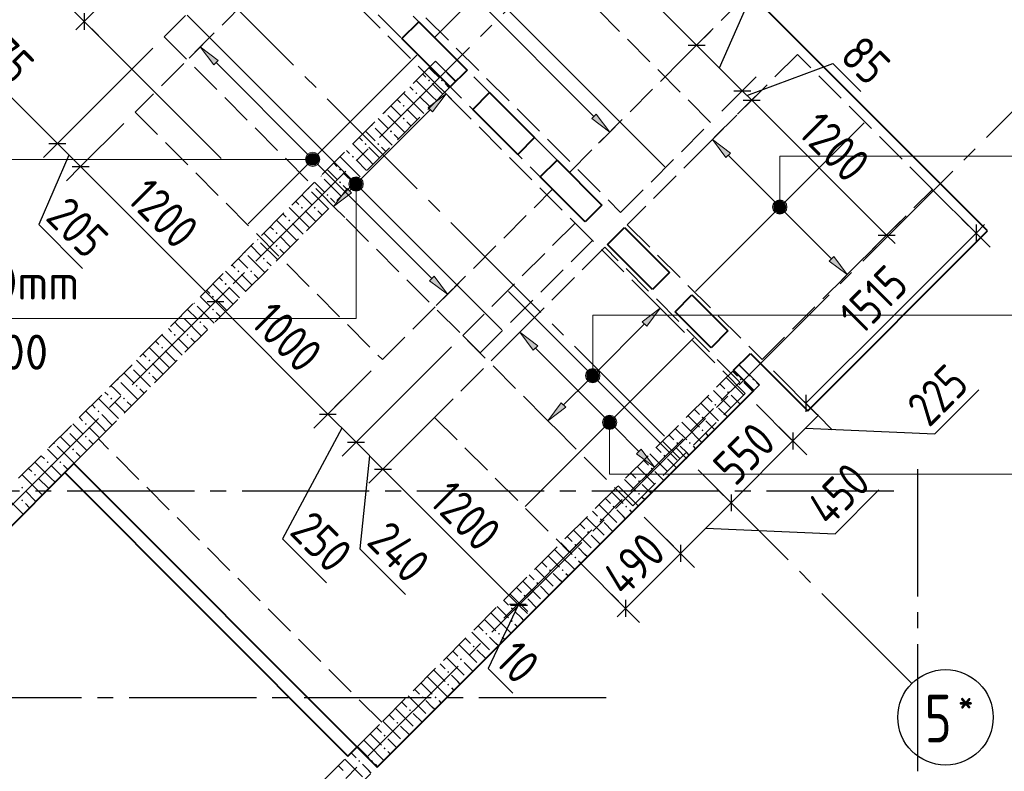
# Model space of a CAD drawing. Header units: millimetres. Extents: x 40580 to 1168286, y -220995 to 81020.
# Tile 185 of 194: x 527420 to 533614, y -114913 to -110187. Entities that reach past the tile are written whole.
import ezdxf

# ---------------------------------------------------------------- set-up
doc = ezdxf.new("R2010")
doc.units = ezdxf.units.MM
for name, pattern in [('______2', [270, 200, -70]), ('______5', [1100, 800, -100, 100, -100]), ('CENTER', [2, 1.25, -0.25, 0.25, -0.25])]:
    doc.linetypes.add(name, pattern=pattern)
for name, color, linetype, lineweight in [('Standard', 7, 'Continuous', 25), ('ДОП Верх по Х', 7, 'Continuous', 25), ('ОСИ', 7, 'CENTER', 15), ('Основная', 7, 'Continuous', 40), ('Позиционная метка номер позиции', 7, 'Continuous', 13), ('Примечания', 7, 'Continuous', 13)]:
    doc.layers.add(name, color=color, linetype=linetype, lineweight=lineweight)
doc.layers.add('ЖБ Балка Вышележаща', color=7, linetype='Continuous')
doc.layers.add('ЖБ Балка Нижележащая', color=7, linetype='______2', true_color=0x656565)
doc.layers.add('ЖБ Стена верхний уровень', color=7, linetype='______2', true_color=0x656565)
doc.styles.add('GOST 2.304-81', font='txt')
doc.styles.add('ISOCPEUR', font='isocpeur.ttf')

msp = doc.modelspace()

# ---------------------------------------------------------------- hatches: boundary and pattern name
at = {"layer": 'ДОП Верх по Х', "linetype": 'Continuous', "lineweight": 13, "transparency": 33554687}
for points in [[(528640.9, -110471), (528556.1, -110357.9), (528669.2, -110442.7)], [(531862.3, -111053.8), (531777.5, -110940.7), (531890.6, -111025.5)], [(529508, -111276.2), (529394.8, -111361), (529479.7, -111247.9)], [(530650.3, -112265.8), (530565.5, -112152.7), (530678.6, -112237.5)], [(530855.4, -112623.6), (530742.3, -112708.5), (530827.1, -112595.3)]]:
    msp.add_hatch(color=7, dxfattribs=at).paths.add_polyline_path(points, flags=16)
for points in [[(530017.1, -110767), (530101.9, -110653.9), (529988.8, -110738.8)], [(531018.4, -110808.8), (531131.6, -110893.6), (531046.7, -110780.5)], [(529227.1, -111055.4), (529253.6, -111028.9), (529236.7, -111038.5)], [(529253.6, -111028.9), (529227.1, -111055.4), (529227.1, -111074.5)], [(529253.6, -111028.9), (529227.1, -111074.5), (529272.7, -111028.9)], [(529272.7, -111028.9), (529227.1, -111074.5), (529236.7, -111091.5)], [(529272.7, -111028.9), (529236.7, -111091.5), (529289.7, -111038.5)], [(529289.7, -111038.5), (529236.7, -111091.5), (529253.6, -111101)], [(529289.7, -111038.5), (529253.6, -111101), (529299.2, -111055.4)], [(529299.2, -111055.4), (529253.6, -111101), (529272.7, -111101)], [(529299.2, -111055.4), (529272.7, -111101), (529299.2, -111074.5)], [(529299.2, -111074.5), (529272.7, -111101), (529289.7, -111091.5)], [(529500.2, -111210), (529562.8, -111246.1), (529509.7, -111193.1)], [(529500.2, -111229.1), (529545.8, -111255.6), (529500.2, -111210)], [(529500.2, -111210), (529545.8, -111255.6), (529562.8, -111246.1)], [(529526.7, -111255.6), (529500.2, -111229.1), (529509.7, -111246.1)], [(529500.2, -111229.1), (529526.7, -111255.6), (529545.8, -111255.6)], [(529509.7, -111193.1), (529572.3, -111229.1), (529526.7, -111183.5)], [(529509.7, -111193.1), (529562.8, -111246.1), (529572.3, -111229.1)], [(529526.7, -111183.5), (529572.3, -111229.1), (529572.3, -111210)], [(529526.7, -111183.5), (529572.3, -111210), (529545.8, -111183.5)], [(529545.8, -111183.5), (529572.3, -111210), (529562.8, -111193.1)], [(532165.7, -111355.4), (532192.2, -111328.9), (532175.2, -111338.4)], [(532192.2, -111328.9), (532165.7, -111355.4), (532165.7, -111374.5)], [(532192.2, -111328.9), (532165.7, -111374.5), (532211.3, -111328.9)], [(532211.3, -111328.9), (532165.7, -111374.5), (532175.2, -111391.5)], [(532211.3, -111328.9), (532175.2, -111391.5), (532228.3, -111338.4)], [(532228.3, -111338.4), (532175.2, -111391.5), (532192.2, -111401)], [(532228.3, -111338.4), (532192.2, -111401), (532237.8, -111355.4)], [(532237.8, -111355.4), (532192.2, -111401), (532211.3, -111401)], [(532237.8, -111355.4), (532211.3, -111401), (532237.8, -111374.5)], [(532237.8, -111374.5), (532211.3, -111401), (532228.3, -111391.5)], [(532512.9, -111704.4), (532626, -111789.2), (532541.2, -111676.1)], [(529998.6, -111828.6), (530111.7, -111913.5), (530026.8, -111800.4)], [(531364.5, -112114.5), (531449.4, -112001.3), (531336.2, -112086.2)], [(530989.1, -112416.1), (531051.6, -112452.1), (530998.6, -112399.1)], [(530989.1, -112435.2), (531034.7, -112461.7), (530989.1, -112416.1)], [(530989.1, -112416.1), (531034.7, -112461.7), (531051.6, -112452.1)], [(530998.6, -112399.1), (531061.2, -112435.2), (531015.6, -112389.6)], [(530998.6, -112399.1), (531051.6, -112452.1), (531061.2, -112435.2)], [(531015.6, -112389.6), (531061.2, -112435.2), (531061.2, -112416.1)], [(531015.6, -112389.6), (531061.2, -112416.1), (531034.7, -112389.6)], [(531034.7, -112389.6), (531061.2, -112416.1), (531051.6, -112399.1)], [(531015.6, -112461.7), (530989.1, -112435.2), (530998.6, -112452.1)], [(530989.1, -112435.2), (531015.6, -112461.7), (531034.7, -112461.7)], [(531095.1, -112708.8), (531121.6, -112682.3), (531104.7, -112691.8)], [(531121.6, -112682.3), (531095.1, -112708.8), (531095.1, -112727.9)], [(531121.6, -112682.3), (531095.1, -112727.9), (531140.7, -112682.3)], [(531140.7, -112682.3), (531095.1, -112727.9), (531104.7, -112744.9)], [(531140.7, -112682.3), (531104.7, -112744.9), (531157.7, -112691.8)], [(531157.7, -112691.8), (531104.7, -112744.9), (531121.6, -112754.4)], [(531157.7, -112691.8), (531121.6, -112754.4), (531167.2, -112708.8)], [(531167.2, -112708.8), (531121.6, -112754.4), (531140.7, -112754.4)], [(531167.2, -112708.8), (531140.7, -112754.4), (531167.2, -112727.9)], [(531167.2, -112727.9), (531140.7, -112754.4), (531157.7, -112744.9)], [(531300.9, -112916.3), (531414, -113001.2), (531329.2, -112888.1)]]:
    msp.add_hatch(color=7, dxfattribs=at).paths.add_polyline_path(points)
at = {"layer": 'ЖБ Стена верхний уровень', "linetype": 'Continuous', "lineweight": -3, "transparency": 33554687}
for points in [[(530040.4, -110450.9), (530035.8, -110455.5), (530032, -110451.7), (530036.6, -110447.1)], [(529989.3, -110569), (529995.8, -110562.5), (530002.3, -110569), (529995.8, -110575.5)], [(530069.3, -110569), (530075.8, -110562.5), (530082.3, -110569), (530075.8, -110575.5)], [(529909.3, -110649), (529915.8, -110642.5), (529922.3, -110649), (529915.8, -110655.5)], [(529829.3, -110729), (529835.8, -110722.5), (529842.3, -110729), (529835.8, -110735.5)], [(529718.5, -110765.2), (529722.3, -110769), (529715.8, -110775.5), (529712, -110771.7)], [(529829.3, -110809), (529835.8, -110802.5), (529842.3, -110809), (529835.8, -110815.5)], [(529638.5, -110845.2), (529642.3, -110849), (529635.8, -110855.5), (529632, -110851.7)], [(529749.3, -110889), (529755.8, -110882.5), (529762.3, -110889), (529755.8, -110895.5)], [(529589.3, -110969), (529595.8, -110962.5), (529602.3, -110969), (529595.8, -110975.5)], [(529669.3, -110969), (529675.8, -110962.5), (529682.3, -110969), (529675.8, -110975.5)], [(529509.3, -111049), (529515.8, -111042.5), (529522.3, -111049), (529515.8, -111055.5)], [(529318.5, -111165.2), (529322.3, -111169), (529315.8, -111175.5), (529312, -111171.7)], [(529429.3, -111129), (529435.8, -111122.5), (529442.3, -111129), (529435.8, -111135.5)], [(529429.3, -111209), (529435.8, -111202.5), (529442.3, -111209), (529435.8, -111215.5)], [(529238.5, -111245.2), (529242.3, -111249), (529235.8, -111255.5), (529232, -111251.7)], [(529349.3, -111289), (529355.8, -111282.5), (529362.3, -111289), (529355.8, -111295.5)], [(529189.3, -111369), (529195.8, -111362.5), (529202.3, -111369), (529195.8, -111375.5)], [(529269.3, -111369), (529275.8, -111362.5), (529282.3, -111369), (529275.8, -111375.5)], [(529109.3, -111449), (529115.8, -111442.5), (529122.3, -111449), (529115.8, -111455.5)], [(529029.3, -111529), (529035.8, -111522.5), (529042.3, -111529), (529035.8, -111535.5)], [(528918.5, -111565.2), (528922.3, -111569), (528915.8, -111575.5), (528912, -111571.7)], [(529029.3, -111609), (529035.8, -111602.5), (529042.3, -111609), (529035.8, -111615.5)], [(528838.5, -111645.2), (528842.3, -111649), (528835.8, -111655.5), (528832, -111651.7)], [(528949.3, -111689), (528955.8, -111682.5), (528962.3, -111689), (528955.8, -111695.5)], [(528789.3, -111769), (528795.8, -111762.5), (528802.3, -111769), (528795.8, -111775.5)], [(528869.3, -111769), (528875.8, -111762.5), (528882.3, -111769), (528875.8, -111775.5)], [(528709.3, -111849), (528715.8, -111842.5), (528722.3, -111849), (528715.8, -111855.5)], [(528629.3, -111929), (528635.8, -111922.5), (528642.3, -111929), (528635.8, -111935.5)], [(528518.5, -111965.2), (528522.3, -111969), (528515.8, -111975.5), (528512, -111971.7)], [(528438.5, -112045.2), (528442.3, -112049), (528435.8, -112055.5), (528432, -112051.7)], [(528629.3, -112009), (528635.8, -112002.5), (528642.3, -112009), (528635.8, -112015.5)], [(528549.3, -112089), (528555.8, -112082.5), (528562.3, -112089), (528555.8, -112095.5)], [(528389.3, -112169), (528395.8, -112162.5), (528402.3, -112169), (528395.8, -112175.5)], [(528469.3, -112169), (528475.8, -112162.5), (528482.3, -112169), (528475.8, -112175.5)], [(528309.3, -112249), (528315.8, -112242.5), (528322.3, -112249), (528315.8, -112255.5)], [(528229.3, -112329), (528235.8, -112322.5), (528242.3, -112329), (528235.8, -112335.5)], [(528118.5, -112365.2), (528122.3, -112369), (528115.8, -112375.5), (528112, -112371.7)], [(528229.3, -112409), (528235.8, -112402.5), (528242.3, -112409), (528235.8, -112415.5)], [(528038.5, -112445.2), (528042.3, -112449), (528035.8, -112455.5), (528032, -112451.7)], [(531949.3, -112449), (531955.8, -112442.5), (531962.3, -112449), (531955.8, -112455.5)], [(532029.3, -112449), (532033.9, -112444.4), (532040.4, -112450.9), (532035.8, -112455.5)], [(528149.3, -112489), (528155.8, -112482.5), (528162.3, -112489), (528155.8, -112495.5)], [(531869.3, -112529), (531875.8, -112522.5), (531882.3, -112529), (531875.8, -112535.5)], [(527989.3, -112569), (527995.8, -112562.5), (528002.3, -112569), (527995.8, -112575.5)], [(528069.3, -112569), (528075.8, -112562.5), (528082.3, -112569), (528075.8, -112575.5)], [(531789.3, -112609), (531795.8, -112602.5), (531802.3, -112609), (531795.8, -112615.5)], [(527909.3, -112649), (527915.8, -112642.5), (527922.3, -112649), (527915.8, -112655.5)], [(527829.3, -112729), (527835.8, -112722.5), (527842.3, -112729), (527835.8, -112735.5)], [(531709.3, -112689), (531715.8, -112682.5), (531722.3, -112689), (531715.8, -112695.5)], [(527718.5, -112765.2), (527722.3, -112769), (527715.8, -112775.5), (527712, -112771.7)], [(531709.3, -112769), (531715.8, -112762.5), (531722.3, -112769), (531715.8, -112775.5)], [(527638.5, -112845.2), (527642.3, -112849), (527635.8, -112855.5), (527632, -112851.7)], [(527829.3, -112809), (527835.8, -112802.5), (527842.3, -112809), (527835.8, -112815.5)], [(531549.3, -112849), (531555.8, -112842.5), (531562.3, -112849), (531555.8, -112855.5)], [(531629.3, -112849), (531635.8, -112842.5), (531642.3, -112849), (531635.8, -112855.5)], [(527749.3, -112889), (527755.8, -112882.5), (527762.3, -112889), (527755.8, -112895.5)], [(527589.3, -112969), (527595.8, -112962.5), (527602.3, -112969), (527595.8, -112975.5)], [(527669.3, -112969), (527675.8, -112962.5), (527682.3, -112969), (527675.8, -112975.5)], [(531469.3, -112929), (531475.8, -112922.5), (531482.3, -112929), (531475.8, -112935.5)], [(531389.3, -113009), (531395.8, -113002.5), (531402.3, -113009), (531395.8, -113015.5)], [(527509.3, -113049), (527515.8, -113042.5), (527522.3, -113049), (527515.8, -113055.5)], [(531309.3, -113089), (531315.8, -113082.5), (531322.3, -113089), (531315.8, -113095.5)], [(527429.3, -113129), (527435.8, -113122.5), (527442.3, -113129), (527435.8, -113135.5)], [(527429.3, -113209), (527435.8, -113202.5), (527442.3, -113209), (527435.8, -113215.5)], [(531309.3, -113169), (531315.8, -113162.5), (531322.3, -113169), (531315.8, -113175.5)], [(531149.3, -113249), (531155.8, -113242.5), (531162.3, -113249), (531155.8, -113255.5)], [(531229.3, -113249), (531235.8, -113242.5), (531242.3, -113249), (531235.8, -113255.5)], [(531069.3, -113329), (531075.8, -113322.5), (531082.3, -113329), (531075.8, -113335.5)], [(530989.3, -113409), (530995.8, -113402.5), (531002.3, -113409), (530995.8, -113415.5)], [(530909.3, -113489), (530915.8, -113482.5), (530922.3, -113489), (530915.8, -113495.5)], [(530909.3, -113569), (530915.8, -113562.5), (530922.3, -113569), (530915.8, -113575.5)], [(530749.3, -113649), (530755.8, -113642.5), (530762.3, -113649), (530755.8, -113655.5)], [(530829.3, -113649), (530835.8, -113642.5), (530842.3, -113649), (530835.8, -113655.5)], [(530669.3, -113729), (530675.8, -113722.5), (530682.3, -113729), (530675.8, -113735.5)], [(530589.3, -113809), (530595.8, -113802.5), (530602.3, -113809), (530595.8, -113815.5)], [(530509.3, -113889), (530515.8, -113882.5), (530522.3, -113889), (530515.8, -113895.5)], [(530509.3, -113969), (530515.8, -113962.5), (530522.3, -113969), (530515.8, -113975.5)], [(530349.3, -114049), (530355.8, -114042.5), (530362.3, -114049), (530355.8, -114055.5)], [(530429.3, -114049), (530435.8, -114042.5), (530442.3, -114049), (530435.8, -114055.5)], [(530269.3, -114129), (530275.8, -114122.5), (530282.3, -114129), (530275.8, -114135.5)], [(530189.3, -114209), (530195.8, -114202.5), (530202.3, -114209), (530195.8, -114215.5)], [(530109.3, -114289), (530115.8, -114282.5), (530122.3, -114289), (530115.8, -114295.5)], [(530109.3, -114369), (530115.8, -114362.5), (530122.3, -114369), (530115.8, -114375.5)], [(529949.3, -114449), (529955.8, -114442.5), (529962.3, -114449), (529955.8, -114455.5)], [(530029.3, -114449), (530035.8, -114442.5), (530042.3, -114449), (530035.8, -114455.5)], [(529869.3, -114529), (529875.8, -114522.5), (529882.3, -114529), (529875.8, -114535.5)], [(529789.3, -114609), (529795.8, -114602.5), (529802.3, -114609), (529795.8, -114615.5)], [(529709.3, -114689), (529715.8, -114682.5), (529722.3, -114689), (529715.8, -114695.5)], [(529709.3, -114769), (529715.8, -114762.5), (529722.3, -114769), (529715.8, -114775.5)], [(529549.3, -114849), (529555.8, -114842.5), (529562.3, -114849), (529555.8, -114855.5)], [(529629.3, -114849), (529635.8, -114842.5), (529642.3, -114849), (529635.8, -114855.5)]]:
    msp.add_hatch(color=7, dxfattribs=at).paths.add_polyline_path(points, flags=16)
at = {"layer": 'Позиционная метка номер позиции', "linetype": 'Continuous', "lineweight": 13, "transparency": 33554687}
for points in [[(529224.5, -111087.5), (529224.5, -111042.5), (529218.2, -111065)], [(529240.7, -111103.7), (529240.7, -111026.3), (529224.5, -111042.5)], [(529240.7, -111103.7), (529224.5, -111042.5), (529224.5, -111087.5)], [(529263.2, -111110), (529263.2, -111020), (529240.7, -111026.3)], [(529263.2, -111110), (529240.7, -111026.3), (529240.7, -111103.7)], [(529285.7, -111103.7), (529285.7, -111026.3), (529263.2, -111020)], [(529285.7, -111103.7), (529263.2, -111020), (529263.2, -111110)], [(529301.9, -111087.5), (529301.9, -111042.5), (529285.7, -111026.3)], [(529301.9, -111087.5), (529285.7, -111026.3), (529285.7, -111103.7)], [(529301.9, -111042.5), (529301.9, -111087.5), (529308.2, -111065)], [(529513.7, -111180.9), (529558.7, -111180.9), (529536.2, -111174.6)], [(529574.9, -111197.1), (529497.5, -111197.1), (529491.2, -111219.6)], [(529574.9, -111197.1), (529491.2, -111219.6), (529581.2, -111219.6)], [(529581.2, -111219.6), (529491.2, -111219.6), (529497.5, -111242.1)], [(529558.7, -111180.9), (529513.7, -111180.9), (529497.5, -111197.1)], [(529558.7, -111180.9), (529497.5, -111197.1), (529574.9, -111197.1)], [(529581.2, -111219.6), (529497.5, -111242.1), (529574.9, -111242.1)], [(529574.9, -111242.1), (529497.5, -111242.1), (529513.7, -111258.3)], [(529574.9, -111242.1), (529513.7, -111258.3), (529558.7, -111258.3)], [(529558.7, -111258.3), (529513.7, -111258.3), (529536.2, -111264.6)], [(532156.7, -111365), (532246.7, -111365), (532240.4, -111342.5)], [(532156.7, -111365), (532240.4, -111342.5), (532163, -111342.5)], [(532163, -111387.5), (532246.7, -111365), (532156.7, -111365)], [(532163, -111342.5), (532240.4, -111342.5), (532224.2, -111326.3)], [(532163, -111342.5), (532224.2, -111326.3), (532179.2, -111326.3)], [(532163, -111387.5), (532240.4, -111387.5), (532246.7, -111365)], [(532179.2, -111326.3), (532224.2, -111326.3), (532201.7, -111320)], [(532179.2, -111403.7), (532240.4, -111387.5), (532163, -111387.5)], [(532179.2, -111403.7), (532224.2, -111403.7), (532240.4, -111387.5)], [(532224.2, -111403.7), (532179.2, -111403.7), (532201.7, -111409.9)], [(530980.1, -112425.6), (531070.1, -112425.6), (531063.8, -112403.1)], [(530980.1, -112425.6), (531063.8, -112403.1), (530986.4, -112403.1)], [(530986.4, -112403.1), (531063.8, -112403.1), (531047.6, -112386.9)], [(530986.4, -112403.1), (531047.6, -112386.9), (531002.6, -112386.9)], [(531002.6, -112386.9), (531047.6, -112386.9), (531025.1, -112380.6)], [(530986.4, -112448.1), (531070.1, -112425.6), (530980.1, -112425.6)], [(530986.4, -112448.1), (531063.8, -112448.1), (531070.1, -112425.6)], [(531002.6, -112464.3), (531063.8, -112448.1), (530986.4, -112448.1)], [(531002.6, -112464.3), (531047.6, -112464.3), (531063.8, -112448.1)], [(531047.6, -112464.3), (531002.6, -112464.3), (531025.1, -112470.6)], [(531169.9, -112695.9), (531092.5, -112695.9), (531086.2, -112718.4)], [(531169.9, -112695.9), (531086.2, -112718.4), (531176.2, -112718.4)], [(531176.2, -112718.4), (531086.2, -112718.4), (531092.5, -112740.9)], [(531153.7, -112679.7), (531108.7, -112679.7), (531092.5, -112695.9)], [(531153.7, -112679.7), (531092.5, -112695.9), (531169.9, -112695.9)], [(531176.2, -112718.4), (531092.5, -112740.9), (531169.9, -112740.9)], [(531108.7, -112679.7), (531153.7, -112679.7), (531131.2, -112673.4)], [(531169.9, -112740.9), (531092.5, -112740.9), (531108.7, -112757.1)], [(531169.9, -112740.9), (531108.7, -112757.1), (531153.7, -112757.1)], [(531153.7, -112757.1), (531108.7, -112757.1), (531131.2, -112763.4)]]:
    msp.add_hatch(color=7, dxfattribs=at).paths.add_polyline_path(points)

# ---------------------------------------------------------------- linework, layer by layer
at = {"layer": 'Standard', "color": 7, "linetype": 'Continuous', "lineweight": -3, "transparency": 33554687}
for p, q in [((528347.7, -109677.4), (527826.5, -110198.6)), ((530971.4, -109639.6), (531678.5, -110346.7)), ((531822, -110490.2), (532038.3, -109999.4)), ((527826.5, -110198.6), (527773.5, -110251.6)), ((531678.5, -110346.7), (531965.6, -110633.8)), ((531995.3, -110663.5), (532535.4, -110462.3)), ((532535.4, -110462.3), (532712.3, -110639.1)), ((531965.6, -110633.8), (532025, -110693.2)), ((532025, -110693.2), (532873.5, -111541.7)), ((527730.2, -111038), (527539.6, -111475)), ((527539.6, -111475), (527816, -111751.4)), ((533436, -111528.6), (533489, -111475.6)), ((532873.5, -111541.7), (532926.5, -111594.8)), ((528651.6, -111959.4), (529358.7, -112666.5)), ((533176.4, -112791.5), (533452.8, -112515.1)), ((532442.8, -112676.6), (532283.7, -112835.7)), ((529447.4, -112755.2), (529073.8, -113451.3)), ((532363.3, -112756.1), (533176.4, -112791.5)), ((529536.2, -112844), (529705.2, -113013)), ((532283.7, -112835.7), (531894.8, -113224.6)), ((529620.7, -112928.5), (529559.4, -113514.3)), ((529705.2, -113013), (530553.7, -113861.5)), ((532548.9, -113419.1), (532825.4, -113142.6)), ((531894.8, -113224.6), (531576.6, -113542.8)), ((531735.7, -113383.7), (532548.9, -113419.1)), ((529073.8, -113451.3), (529350.3, -113727.8)), ((529559.4, -113514.3), (529846.9, -113801.8)), ((531576.6, -113542.8), (531230.8, -113888.6)), ((530557.3, -113865), (530366.7, -114266.2)), ((530553.7, -113861.5), (530560.8, -113868.6)), ((530560.8, -113868.6), (530613.8, -113921.6)), ((531230.8, -113888.6), (531177.8, -113941.6)), ((530366.7, -114266.2), (530521.6, -114421))]:
    msp.add_line(p, q, dxfattribs=at)
at = {"layer": 'Standard', "color": 251, "linetype": 'Continuous', "lineweight": -3, "true_color": 0x656565, "transparency": 33554687}
for p, q in [((527826.5, -110198.6), (527738.1, -110110.2)), ((527826.5, -110198.6), (527914.9, -110287)), ((527826.5, -110198.6), (528688.1, -111060.2)), ((531678.5, -110346.7), (531766.9, -110258.3)), ((527657.4, -110965.2), (528257.5, -110365.1)), ((531678.5, -110346.7), (531590.1, -110435.1)), ((531678.5, -110346.7), (531678.5, -110346.7)), ((531965.6, -110633.8), (532054, -110545.4)), ((532025, -110693.2), (532113.4, -110604.8)), ((531965.6, -110633.8), (531836.9, -110762.5)), ((531965.6, -110633.8), (531877.2, -110722.2)), ((532025, -110693.2), (531936.6, -110781.6)), ((532025, -110693.2), (532025, -110693.2)), ((527803.1, -111110.9), (528075.1, -110838.9)), ((527657.4, -110965.2), (527745.8, -110876.8)), ((527657.4, -110965.2), (527569, -111053.6)), ((527803.1, -111110.9), (527891.5, -111022.5)), ((527803.1, -111110.9), (527714.7, -111199.2)), ((533436, -111528.6), (533154.6, -111247.3)), ((532873.5, -111541.7), (532961.9, -111453.3)), ((533436, -111528.6), (533347.6, -111440.2)), ((532873.5, -111541.7), (532785.1, -111630.1)), ((532873.5, -111541.7), (532873.5, -111541.7)), ((533436, -111528.6), (533524.4, -111617)), ((528651.6, -111959.4), (528740, -111871)), ((528651.6, -111959.4), (528563.2, -112047.8)), ((529536.2, -112844), (530136.3, -112243.9)), ((529358.7, -112666.5), (529630.7, -112394.5)), ((529358.7, -112666.5), (529447.1, -112578.1)), ((532442.8, -112676.6), (532354.4, -112588.2)), ((529705.2, -113013), (530102.3, -112615.8)), ((529358.7, -112666.5), (529270.3, -112754.9)), ((532442.8, -112676.6), (532531.2, -112765)), ((529536.2, -112844), (529624.6, -112755.6)), ((532283.7, -112835.7), (532195.3, -112747.3)), ((529536.2, -112844), (529447.8, -112932.4)), ((532283.7, -112835.7), (532372.1, -112924.1)), ((529705.2, -113013), (529793.6, -112924.6)), ((529705.2, -113013), (529616.8, -113101.4)), ((531894.8, -113224.6), (531806.4, -113136.2)), ((531894.8, -113224.6), (531983.2, -113313)), ((531894.8, -113224.6), (531894.8, -113224.6)), ((530553.7, -113861.5), (530950.9, -113464.3)), ((531576.6, -113542.8), (531488.2, -113454.4)), ((531576.6, -113542.8), (531665, -113631.2)), ((531230.8, -113888.6), (530949.5, -113607.2)), ((530553.7, -113861.5), (530642.1, -113773.1)), ((530560.8, -113868.6), (530649.2, -113780.2)), ((531230.8, -113888.6), (531142.4, -113800.2)), ((530553.7, -113861.5), (530465.3, -113949.9)), ((530560.8, -113868.6), (530472.4, -113957)), ((530560.8, -113868.6), (530527.6, -113901.8)), ((531230.8, -113888.6), (531319.2, -113976.9))]:
    msp.add_line(p, q, dxfattribs=at)
at = {"layer": 'Standard', "color": 7, "linetype": 'Continuous', "lineweight": 25, "transparency": 33554687}
for p, q in [((527826.5, -110145.5), (527826.5, -110251.6)), ((531625.5, -110346.7), (531731.5, -110346.7)), ((531912.5, -110633.8), (532018.6, -110633.8)), ((531971.9, -110693.2), (532078, -110693.2)), ((527604.4, -110965.2), (527710.4, -110965.2)), ((527750, -111110.9), (527856.1, -111110.9)), ((533436, -111475.6), (533436, -111581.7)), ((532820.5, -111541.7), (532926.5, -111541.7)), ((528598.6, -111959.4), (528704.6, -111959.4)), ((532365.4, -112546.2), (532365.4, -112652.2)), ((529305.7, -112666.5), (529411.7, -112666.5)), ((532283.7, -112782.6), (532283.7, -112888.7)), ((529483.2, -112844), (529589.2, -112844)), ((529652.2, -113013), (529758.2, -113013)), ((531894.8, -113171.6), (531894.8, -113277.6)), ((531576.6, -113489.8), (531576.6, -113595.8)), ((531230.8, -113835.5), (531230.8, -113941.6)), ((530500.7, -113861.5), (530606.8, -113861.5)), ((530507.8, -113868.6), (530613.8, -113868.6))]:
    msp.add_line(p, q, dxfattribs=at)
at = {"layer": 'Standard', "color": 7, "linetype": 'Continuous', "lineweight": -3, "transparency": 33554687}
for points in [[(526685.1, -109992.9), (526824, -110131.8), (526824, -110131.8), (527657.4, -110965.2)], [(527657.4, -110965.2), (527777.7, -111085.5), (527777.7, -111085.5), (527803.1, -111110.9)], [(527803.1, -111110.9), (528487.6, -111795.4), (528487.6, -111795.4), (528651.6, -111959.4)], [(533436, -111528.6), (532668.7, -112295.9), (532668.7, -112295.9), (532627.9, -112336.7), (532627.9, -112336.7), (532365.4, -112599.2)], [(529358.7, -112666.5), (529513.7, -112821.5), (529513.7, -112821.5), (529536.2, -112844)]]:
    msp.add_lwpolyline(points, dxfattribs=at)
at = {"layer": 'Standard', "color": 251, "linetype": 'Continuous', "lineweight": -3, "true_color": 0x656565, "transparency": 33554687}
for points in [[(528651.6, -111959.4), (528647.5, -111963.5), (528647.5, -111963.5), (528566, -112045), (528566, -112045), (528556.6, -112054.4)], [(532442.8, -112676.6), (532430.8, -112664.6), (532430.8, -112664.6), (532430.8, -112664.6), (532430.8, -112664.6), (532161.4, -112395.2)], [(532283.7, -112835.7), (532271.7, -112823.7), (532271.7, -112823.7), (532271.7, -112823.7), (532271.7, -112823.7), (532055.4, -112607.3)], [(531576.6, -113542.8), (531564.6, -113530.8), (531564.6, -113530.8), (531348.3, -113314.4)]]:
    msp.add_lwpolyline(points, dxfattribs=at)
at = {"layer": 'ДОП Верх по Х', "color": 7, "linetype": 'Continuous', "lineweight": 25, "transparency": 33554687}
for p, q in [((531478.4, -111111.1), (529499.9, -109132.6)), ((531095.1, -109233), (530034.5, -110293.7)), ((530453.1, -112136.4), (528474.6, -110157.9)), ((528857.8, -111470.3), (529918.5, -110409.7)), ((532732.1, -110834.6), (531671.4, -111895.3)), ((530494.8, -111895.3), (531555.4, -112955.9)), ((530600.8, -113248.7), (531661.5, -112188))]:
    msp.add_line(p, q, dxfattribs=at)
at = {"layer": 'ДОП Верх по Х', "color": 251, "linetype": 'Continuous', "lineweight": 13, "true_color": 0x494949, "transparency": 33554687}
for p, q in [((530304.2, -110066.3), (531032.6, -110794.6)), ((528556.1, -110357.9), (528626.8, -110287.2)), ((528556.1, -110357.9), (528485.4, -110428.6)), ((528556.1, -110357.9), (528669.2, -110442.7)), ((528640.9, -110471), (528556.1, -110357.9)), ((528556.1, -110357.9), (528556.1, -110357.9)), ((528669.2, -110442.7), (528640.9, -110471)), ((528655.1, -110456.9), (529242, -111043.8)), ((530101.9, -110653.9), (530031.2, -110583.2)), ((530101.9, -110653.9), (529988.8, -110738.8)), ((530017.1, -110767), (530101.9, -110653.9)), ((530101.9, -110653.9), (530172.6, -110724.6)), ((530101.9, -110653.9), (530101.9, -110653.9)), ((529988.8, -110738.8), (530017.1, -110767)), ((529557.5, -111198.4), (530002.9, -110752.9)), ((531046.7, -110780.5), (531018.4, -110808.8)), ((531131.6, -110893.6), (531046.7, -110780.5)), ((531018.4, -110808.8), (531131.6, -110893.6)), ((531131.6, -110893.6), (531202.3, -110822.9)), ((531131.6, -110893.6), (531060.8, -110964.3)), ((531131.6, -110893.6), (531131.6, -110893.6)), ((531777.5, -110940.7), (531848.2, -110870)), ((531777.5, -110940.7), (531706.8, -111011.4)), ((531777.5, -110940.7), (531890.6, -111025.5)), ((531862.3, -111053.8), (531777.5, -110940.7)), ((531777.5, -110940.7), (531777.5, -110940.7)), ((529289.7, -111038.5), (529289.7, -111038.5)), ((531890.6, -111025.5), (531862.3, -111053.8)), ((531876.5, -111039.7), (532180.5, -111343.7)), ((529236.7, -111091.5), (529236.7, -111091.5)), ((529284.4, -111086.2), (530012.7, -111814.5)), ((529493.8, -111262), (529515, -111240.8)), ((529509.7, -111193.1), (529509.7, -111193.1)), ((529394.8, -111361), (529324.1, -111290.3)), ((529394.8, -111361), (529479.7, -111247.9)), ((529508, -111276.2), (529394.8, -111361)), ((529479.7, -111247.9), (529508, -111276.2)), ((529562.8, -111246.1), (529562.8, -111246.1)), ((529394.8, -111361), (529465.5, -111431.7)), ((529394.8, -111361), (529394.8, -111361)), ((532228.3, -111338.4), (532228.3, -111338.4)), ((532175.2, -111391.5), (532175.2, -111391.5)), ((532222.9, -111386.2), (532527, -111690.2)), ((532541.2, -111676.1), (532512.9, -111704.4)), ((532512.9, -111704.4), (532626, -111789.2)), ((532626, -111789.2), (532541.2, -111676.1)), ((532626, -111789.2), (532696.7, -111718.5)), ((532626, -111789.2), (532555.3, -111859.9)), ((532626, -111789.2), (532626, -111789.2)), ((530026.8, -111800.4), (529998.6, -111828.6)), ((529998.6, -111828.6), (530111.7, -111913.5)), ((530111.7, -111913.5), (530026.8, -111800.4)), ((530111.7, -111913.5), (530182.4, -111842.8)), ((530111.7, -111913.5), (530041, -111984.2)), ((530111.7, -111913.5), (530111.7, -111913.5)), ((531449.4, -112001.3), (531378.7, -111930.6)), ((531449.4, -112001.3), (531336.2, -112086.2)), ((531364.5, -112114.5), (531449.4, -112001.3)), ((531449.4, -112001.3), (531520.1, -112072.1)), ((531449.4, -112001.3), (531449.4, -112001.3)), ((530565.5, -112152.7), (530636.2, -112082)), ((531046.3, -112404.4), (531350.4, -112100.3)), ((531336.2, -112086.2), (531364.5, -112114.5)), ((530565.5, -112152.7), (530494.8, -112223.4)), ((530565.5, -112152.7), (530678.6, -112237.5)), ((530650.3, -112265.8), (530565.5, -112152.7)), ((530565.5, -112152.7), (530565.5, -112152.7)), ((530678.6, -112237.5), (530650.3, -112265.8)), ((530664.5, -112251.7), (531110, -112697.1)), ((530998.6, -112399.1), (530998.6, -112399.1)), ((530841.3, -112609.5), (531003.9, -112446.8)), ((531051.6, -112452.1), (531051.6, -112452.1)), ((530742.3, -112708.5), (530827.1, -112595.3)), ((530827.1, -112595.3), (530855.4, -112623.6)), ((530742.3, -112708.5), (530671.6, -112637.8)), ((530855.4, -112623.6), (530742.3, -112708.5)), ((530742.3, -112708.5), (530813, -112779.2)), ((530742.3, -112708.5), (530742.3, -112708.5)), ((531157.7, -112691.8), (531157.7, -112691.8)), ((531104.7, -112744.9), (531104.7, -112744.9)), ((531152.4, -112739.6), (531315, -112902.2)), ((531329.2, -112888.1), (531300.9, -112916.3)), ((531414, -113001.2), (531329.2, -112888.1)), ((531300.9, -112916.3), (531414, -113001.2)), ((531414, -113001.2), (531484.7, -112930.5)), ((531414, -113001.2), (531343.3, -113071.9)), ((531414, -113001.2), (531414, -113001.2))]:
    msp.add_line(p, q, dxfattribs=at)
at = {"layer": 'ДОП Верх по Х', "color": 7, "linetype": 'Continuous', "lineweight": 13, "transparency": 33554687}
msp.add_line((525997.2, -112065), (528061.2, -112065), dxfattribs=at)
at = {"layer": 'ДОП Верх по Х', "color": 251, "linetype": 'Continuous', "lineweight": 13, "true_color": 0x494949, "transparency": 33554687}
for centre in [(529263.2, -111065), (529536.2, -111219.6), (532201.7, -111365), (531025.1, -112425.6), (531131.2, -112718.4)]:
    msp.add_circle(centre, 37.5, dxfattribs=at)
at = {"layer": 'ЖБ Балка Вышележаща', "color": 7, "linetype": 'Continuous', "lineweight": -3, "transparency": 33554687}
msp.add_line((527759.7, -112978.6), (527703.1, -113035.1), dxfattribs=at)
at = {"layer": 'ЖБ Балка Нижележащая', "color": 251, "linetype": '______2', "lineweight": -3, "true_color": 0x656565, "transparency": 33554687}
for p, q in [((527915.3, -112823), (527759.7, -112978.6)), ((529697.2, -114604.9), (527915.3, -112823)), ((529541.6, -114760.5), (529697.2, -114604.9))]:
    msp.add_line(p, q, dxfattribs=at)
at = {"layer": 'ЖБ Стена верхний уровень', "color": 251, "linetype": '______2', "lineweight": -3, "true_color": 0x656565, "transparency": 33554687}
for p, q in [((530036.6, -110447.1), (527186.9, -113296.8)), ((530163.9, -110574.4), (530036.6, -110447.1)), ((527314.2, -113424), (530163.9, -110574.4)), ((531945.8, -112356.3), (527095, -117207.1)), ((532073, -112483.6), (531945.8, -112356.3)), ((525857.6, -118699.1), (532073, -112483.6))]:
    msp.add_line(p, q, dxfattribs=at)
at = {"layer": 'ЖБ Стена верхний уровень', "color": 9, "linetype": 'Continuous', "lineweight": -3, "true_color": 0xc7c7c7, "transparency": 33554687}
for p, q in [((530015.8, -110509), (529995.2, -110488.5)), ((530055.8, -110469), (530162.5, -110575.7)), ((529955.2, -110528.5), (529975.8, -110549)), ((530055.8, -110549), (530015.8, -110509)), ((529875.2, -110608.5), (529895.8, -110629)), ((530015.8, -110669), (529915.2, -110568.5)), ((530015.8, -110589), (530082.5, -110655.7)), ((530095.8, -110589), (530122.5, -110615.7)), ((529935.8, -110749), (529835.2, -110648.5)), ((529935.8, -110669), (530002.5, -110735.7)), ((530015.8, -110669), (530042.5, -110695.7)), ((529775.8, -110749), (529755.2, -110728.5)), ((529795.3, -110688.5), (529815.8, -110709)), ((529735.8, -110789), (529842.5, -110895.7)), ((529815.8, -110789), (529775.8, -110749)), ((529855.8, -110749), (529922.5, -110815.7)), ((529935.8, -110749), (529962.5, -110775.7)), ((529655.8, -110869), (529762.5, -110975.7)), ((529675.2, -110808.5), (529735.8, -110869)), ((529855.8, -110829), (529882.5, -110855.7)), ((529555.2, -110928.5), (529575.8, -110949)), ((529615.8, -110909), (529595.2, -110888.5)), ((529655.8, -110949), (529615.8, -110909)), ((529775.8, -110909), (529802.5, -110935.7)), ((529615.8, -111069), (529515.2, -110968.5)), ((529615.8, -110989), (529682.5, -111055.7)), ((529695.8, -110989), (529722.5, -111015.7)), ((529535.8, -111149), (529435.2, -111048.5)), ((529475.2, -111008.5), (529495.8, -111029)), ((529395.3, -111088.5), (529415.8, -111109)), ((529535.8, -111069), (529602.5, -111135.7)), ((529615.8, -111069), (529642.5, -111095.7)), ((529375.8, -111149), (529355.2, -111128.5)), ((529415.8, -111189), (529375.8, -111149)), ((529455.8, -111149), (529522.5, -111215.7)), ((529535.8, -111149), (529562.5, -111175.7)), ((529275.2, -111208.5), (529335.8, -111269)), ((529335.8, -111189), (529442.5, -111295.7)), ((529455.8, -111229), (529482.5, -111255.7)), ((529215.8, -111309), (529195.2, -111288.5)), ((529255.8, -111269), (529362.5, -111375.7)), ((529155.2, -111328.5), (529175.8, -111349)), ((529255.8, -111349), (529215.8, -111309)), ((529375.8, -111309), (529402.5, -111335.7)), ((529075.2, -111408.5), (529095.8, -111429)), ((529215.8, -111469), (529115.2, -111368.5)), ((529215.8, -111389), (529282.5, -111455.7)), ((529295.8, -111389), (529322.5, -111415.7)), ((528995.3, -111488.5), (529015.8, -111509)), ((529135.8, -111549), (529035.2, -111448.5)), ((529135.8, -111469), (529202.5, -111535.7)), ((529215.8, -111469), (529242.5, -111495.7)), ((528975.8, -111549), (528955.2, -111528.5)), ((529015.8, -111589), (528975.8, -111549)), ((529055.8, -111549), (529122.5, -111615.7)), ((529135.8, -111549), (529162.5, -111575.7)), ((528875.2, -111608.5), (528935.8, -111669)), ((528935.8, -111589), (529042.5, -111695.7)), ((528855.8, -111669), (528962.5, -111775.7)), ((529055.8, -111629), (529082.5, -111655.7)), ((528755.2, -111728.5), (528775.8, -111749)), ((528815.8, -111709), (528795.2, -111688.5)), ((528855.8, -111749), (528815.8, -111709)), ((528975.8, -111709), (529002.5, -111735.7)), ((528815.8, -111869), (528715.2, -111768.5)), ((528815.8, -111789), (528882.5, -111855.7)), ((528895.8, -111789), (528922.5, -111815.7)), ((528735.8, -111949), (528635.2, -111848.5)), ((528675.2, -111808.5), (528695.8, -111829)), ((528595.3, -111888.5), (528615.8, -111909)), ((528735.8, -111869), (528802.5, -111935.7)), ((528815.8, -111869), (528842.5, -111895.7)), ((528575.8, -111949), (528555.2, -111928.5)), ((528615.8, -111989), (528575.8, -111949)), ((528655.8, -111949), (528722.5, -112015.7)), ((528735.8, -111949), (528762.5, -111975.7)), ((528475.2, -112008.5), (528535.8, -112069)), ((528535.8, -111989), (528642.5, -112095.7)), ((528655.8, -112029), (528682.5, -112055.7)), ((528415.8, -112109), (528395.2, -112088.5)), ((528455.8, -112069), (528562.5, -112175.7)), ((528415.8, -112269), (528315.2, -112168.5)), ((528355.2, -112128.5), (528375.8, -112149)), ((528455.8, -112149), (528415.8, -112109)), ((528575.8, -112109), (528602.5, -112135.7)), ((528275.2, -112208.5), (528295.8, -112229)), ((528415.8, -112189), (528482.5, -112255.7)), ((528495.8, -112189), (528522.5, -112215.7)), ((528195.3, -112288.5), (528215.8, -112309)), ((528335.8, -112349), (528235.2, -112248.5)), ((528335.8, -112269), (528402.5, -112335.7)), ((528415.8, -112269), (528442.5, -112295.7)), ((528175.8, -112349), (528155.2, -112328.5)), ((528215.8, -112389), (528175.8, -112349)), ((528255.8, -112349), (528322.5, -112415.7)), ((528335.8, -112349), (528362.5, -112375.7)), ((528075.2, -112408.5), (528135.8, -112469)), ((528135.8, -112389), (528242.5, -112495.7)), ((531904.4, -112397.7), (531935.8, -112429)), ((531944.4, -112357.7), (532015.8, -112429)), ((528055.8, -112469), (528162.5, -112575.7)), ((528255.8, -112429), (528282.5, -112455.7)), ((531824.4, -112477.6), (531855.8, -112509)), ((531864.4, -112437.6), (531975.8, -112549)), ((532015.8, -112509), (531975.8, -112469)), ((532055.8, -112469), (532071.7, -112484.9)), ((527955.2, -112528.5), (527975.8, -112549)), ((528015.8, -112509), (527995.2, -112488.5)), ((528055.8, -112549), (528015.8, -112509)), ((528175.8, -112509), (528202.5, -112535.7)), ((531784.4, -112517.6), (531895.8, -112629)), ((532031.7, -112524.9), (532015.8, -112509)), ((528015.8, -112669), (527915.2, -112568.5)), ((528015.8, -112589), (528082.5, -112655.7)), ((528095.8, -112589), (528122.5, -112615.7)), ((531704.4, -112597.6), (531815.8, -112709)), ((531744.4, -112557.6), (531775.8, -112589)), ((531951.7, -112604.9), (531895.8, -112549)), ((527935.8, -112749), (527835.2, -112648.5)), ((527875.2, -112608.5), (527895.8, -112629)), ((531664.4, -112637.6), (531695.8, -112669)), ((531871.7, -112684.9), (531815.8, -112629)), ((527795.3, -112688.5), (527815.8, -112709)), ((527935.8, -112669), (528002.5, -112735.7)), ((528015.8, -112669), (528042.5, -112695.7)), ((531584.4, -112717.6), (531615.8, -112749)), ((531624.4, -112677.6), (531695.8, -112749)), ((531775.8, -112749), (531735.8, -112709)), ((527735.8, -112789), (527842.5, -112895.7)), ((527775.8, -112749), (527755.2, -112728.5)), ((527815.8, -112789), (527775.8, -112749)), ((527855.8, -112749), (527922.5, -112815.7)), ((527935.8, -112749), (527962.5, -112775.7)), ((531544.4, -112757.7), (531615.8, -112829)), ((531615.8, -112749), (531711.7, -112844.9)), ((531735.8, -112789), (531751.7, -112804.9)), ((531791.7, -112764.9), (531775.8, -112749)), ((527675.2, -112808.5), (527735.8, -112869)), ((527855.8, -112829), (527882.5, -112855.7)), ((531464.4, -112837.6), (531575.8, -112949)), ((531504.4, -112797.7), (531535.8, -112829)), ((527615.8, -112909), (527595.2, -112888.5)), ((527655.8, -112949), (527615.8, -112909)), ((527655.8, -112869), (527762.5, -112975.7)), ((527775.8, -112909), (527802.5, -112935.7)), ((531424.4, -112877.6), (531455.8, -112909)), ((531615.8, -112909), (531575.8, -112869)), ((531631.7, -112924.9), (531615.8, -112909)), ((531655.8, -112869), (531671.7, -112884.9)), ((527615.8, -113069), (527515.2, -112968.5)), ((527555.2, -112928.5), (527575.8, -112949)), ((531344.4, -112957.6), (531375.8, -112989)), ((531384.4, -112917.6), (531495.8, -113029)), ((531551.7, -113004.9), (531495.8, -112949)), ((527475.3, -113008.5), (527495.8, -113029)), ((527615.8, -112989), (527682.5, -113055.7)), ((527695.8, -112989), (527722.5, -113015.7)), ((531304.4, -112997.6), (531415.8, -113109)), ((531471.7, -113084.9), (531415.8, -113029)), ((527535.8, -113149), (527435.2, -113048.5)), ((527535.8, -113069), (527602.5, -113135.7)), ((527615.8, -113069), (527642.5, -113095.7)), ((531224.4, -113077.6), (531295.8, -113149)), ((531264.4, -113037.6), (531295.8, -113069)), ((527455.8, -113149), (527522.5, -113215.7)), ((527535.8, -113149), (527562.5, -113175.7)), ((531144.4, -113157.7), (531215.8, -113229)), ((531184.4, -113117.6), (531215.8, -113149)), ((531215.8, -113149), (531311.7, -113244.9)), ((531375.8, -113149), (531335.8, -113109)), ((531391.7, -113164.9), (531375.8, -113149)), ((527335.8, -113189), (527442.5, -113295.7)), ((531104.4, -113197.7), (531135.8, -113229)), ((531335.8, -113189), (531351.7, -113204.9)), ((527455.8, -113229), (527482.5, -113255.7)), ((531024.4, -113277.6), (531055.8, -113309)), ((531064.4, -113237.6), (531175.8, -113349)), ((531215.8, -113309), (531175.8, -113269)), ((531255.8, -113269), (531271.7, -113284.9)), ((530984.4, -113317.6), (531095.8, -113429)), ((531231.7, -113324.9), (531215.8, -113309)), ((530904.4, -113397.6), (531015.8, -113509)), ((530944.4, -113357.7), (530975.8, -113389)), ((531151.7, -113404.9), (531095.8, -113349)), ((530864.4, -113437.6), (530895.8, -113469)), ((531071.7, -113484.9), (531015.8, -113429)), ((530784.4, -113517.6), (530815.8, -113549)), ((530824.4, -113477.6), (530895.8, -113549)), ((530975.8, -113549), (530935.8, -113509)), ((530744.4, -113557.7), (530815.8, -113629)), ((530815.8, -113549), (530911.7, -113644.9)), ((530935.8, -113589), (530951.7, -113604.9)), ((530991.7, -113564.9), (530975.8, -113549)), ((530664.4, -113637.7), (530775.8, -113749)), ((530704.4, -113597.7), (530735.8, -113629)), ((530584.4, -113717.6), (530695.8, -113829)), ((530624.4, -113677.6), (530655.8, -113709)), ((530815.8, -113709), (530775.8, -113669)), ((530831.7, -113724.9), (530815.8, -113709)), ((530855.8, -113669), (530871.7, -113684.9)), ((530544.4, -113757.7), (530575.8, -113789)), ((530751.7, -113804.9), (530695.8, -113749)), ((530464.4, -113837.6), (530495.8, -113869)), ((530504.4, -113797.6), (530615.8, -113909)), ((530671.7, -113884.9), (530615.8, -113829)), ((530424.4, -113877.6), (530495.8, -113949)), ((530344.4, -113957.7), (530415.8, -114029)), ((530384.4, -113917.6), (530415.8, -113949)), ((530415.8, -113949), (530511.7, -114044.9)), ((530575.8, -113949), (530535.8, -113909)), ((530591.7, -113964.9), (530575.8, -113949)), ((530304.4, -113997.7), (530335.8, -114029)), ((530535.8, -113989), (530551.7, -114004.9)), ((530224.4, -114077.6), (530255.8, -114109)), ((530264.4, -114037.7), (530375.8, -114149)), ((530415.8, -114109), (530375.8, -114069)), ((530455.8, -114069), (530471.7, -114084.9)), ((530184.4, -114117.6), (530295.8, -114229)), ((530351.7, -114204.9), (530295.8, -114149)), ((530431.7, -114124.9), (530415.8, -114109)), ((530104.4, -114197.6), (530215.8, -114309)), ((530144.4, -114157.7), (530175.8, -114189)), ((530064.4, -114237.6), (530095.8, -114269)), ((530271.7, -114284.9), (530215.8, -114229)), ((529984.4, -114317.6), (530015.8, -114349)), ((530024.4, -114277.6), (530095.8, -114349)), ((530175.8, -114349), (530135.8, -114309)), ((529904.4, -114397.7), (529935.8, -114429)), ((529944.4, -114357.7), (530015.8, -114429)), ((530015.8, -114349), (530111.7, -114444.9)), ((530135.8, -114389), (530151.7, -114404.9)), ((530191.7, -114364.9), (530175.8, -114349)), ((529864.4, -114437.7), (529975.8, -114549)), ((529784.4, -114517.6), (529895.8, -114629)), ((529824.4, -114477.6), (529855.8, -114509)), ((530015.8, -114509), (529975.8, -114469)), ((530031.7, -114524.9), (530015.8, -114509)), ((530055.8, -114469), (530071.7, -114484.9)), ((529744.4, -114557.7), (529775.8, -114589)), ((529951.7, -114604.9), (529895.8, -114549)), ((529664.4, -114637.6), (529695.8, -114669)), ((529704.4, -114597.6), (529815.8, -114709)), ((529871.7, -114684.9), (529815.8, -114629)), ((529624.4, -114677.6), (529695.8, -114749)), ((529775.8, -114749), (529735.8, -114709)), ((529544.4, -114757.7), (529615.8, -114829)), ((529584.4, -114717.6), (529615.8, -114749)), ((529615.8, -114749), (529711.7, -114844.9)), ((529791.7, -114764.9), (529775.8, -114749)), ((529504.4, -114797.7), (529535.8, -114829)), ((529735.8, -114789), (529751.7, -114804.9)), ((529424.4, -114877.6), (529455.8, -114909)), ((529464.4, -114837.7), (529575.8, -114949)), ((529615.8, -114909), (529575.8, -114869)), ((529655.8, -114869), (529671.7, -114884.9)), ((529631.7, -114924.9), (529615.8, -114909))]:
    msp.add_line(p, q, dxfattribs=at)
at = {"layer": 'ОСИ', "color": 8, "linetype": '______5', "lineweight": -3, "transparency": 33554687}
for p, q in [((533032, -114361.8), (524951.9, -106281.7)), ((523460.5, -117150.5), (532790.1, -107820.9)), ((525723.2, -118706.1), (534699.2, -109730.1)), ((533068.8, -113013.5), (533068.8, -121662.1)), ((532918.8, -113152.1), (517768.3, -113152.1)), ((531108.8, -114452.1), (517768.3, -114452.1)), ((531108.8, -114452.1), (517768.3, -114452.1))]:
    msp.add_line(p, q, dxfattribs=at)
at = {"layer": 'ОСИ', "color": 7, "linetype": 'Continuous', "lineweight": -3, "transparency": 33554687}
msp.add_circle((533244.1, -114573.9), 300, dxfattribs=at)
at = {"layer": 'Основная', "transparency": 33554687}
for p, q in [((533508.5, -111514.9), (528014.3, -106020.6)), ((529824.4, -110305.7), (529930.5, -110199.6)), ((529930.5, -110199.6), (530234.6, -110503.7)), ((530128.5, -110609.8), (529824.4, -110305.7)), ((530234.6, -110503.7), (530128.5, -110609.8)), ((530269.9, -110751.2), (530376, -110645.1)), ((530376, -110645.1), (530658.8, -110928)), ((530552.8, -111034), (530269.9, -110751.2)), ((530658.8, -110928), (530552.8, -111034)), ((530694.2, -111175.5), (530800.3, -111069.4)), ((530800.3, -111069.4), (531083.1, -111352.2)), ((530977, -111458.3), (530694.2, -111175.5)), ((531083.1, -111352.2), (530977, -111458.3)), ((531118.5, -111599.7), (531224.5, -111493.6)), ((531224.5, -111493.6), (531507.4, -111776.5)), ((532377.1, -112646.2), (533508.5, -111514.9)), ((531401.3, -111882.6), (531118.5, -111599.7)), ((531507.4, -111776.5), (531401.3, -111882.6)), ((531542.7, -112024), (531648.8, -111917.9)), ((531648.8, -111917.9), (531875.1, -112144.2)), ((531769, -112250.2), (531542.7, -112024)), ((531875.1, -112144.2), (531769, -112250.2)), ((531910.4, -112391.7), (532016.5, -112285.6)), ((532016.5, -112285.6), (532377.1, -112646.2)), ((532037.7, -112518.9), (531910.4, -112391.7)), ((529668.9, -114887.8), (532037.7, -112518.9)), ((523948.4, -116789.9), (527759.7, -112978.6)), ((527703.1, -113035.1), (529485, -114817.1)), ((527759.7, -112978.6), (529668.9, -114887.8)), ((529485, -114817.1), (529541.6, -114760.5))]:
    msp.add_line(p, q, dxfattribs=at)
at = {"layer": 'Позиционная метка номер позиции', "color": 7, "linetype": 'Continuous', "lineweight": 13, "transparency": 33554687}
for p, q in [((529263.2, -111020), (529263.2, -111020)), ((529263.2, -111065), (524861.2, -111065)), ((529218.2, -111065), (529218.2, -111065)), ((529263.2, -111110), (529263.2, -111110)), ((529308.2, -111065), (529308.2, -111065)), ((529536.2, -111174.6), (529536.2, -111174.6)), ((529491.2, -111219.6), (529491.2, -111219.6)), ((529581.2, -111219.6), (529581.2, -111219.6)), ((529536.2, -111264.6), (529536.2, -111264.6)), ((532156.7, -111365), (532156.7, -111365)), ((532201.7, -111320), (532201.7, -111320)), ((532246.7, -111365), (532246.7, -111365)), ((532201.7, -111409.9), (532201.7, -111409.9)), ((531025.1, -112380.6), (531025.1, -112380.6)), ((530980.1, -112425.6), (530980.1, -112425.6)), ((531025.1, -112470.6), (531025.1, -112470.6)), ((531070.1, -112425.6), (531070.1, -112425.6)), ((531086.2, -112718.4), (531086.2, -112718.4)), ((531131.2, -112673.4), (531131.2, -112673.4)), ((531176.2, -112718.4), (531176.2, -112718.4)), ((531131.2, -112763.4), (531131.2, -112763.4))]:
    msp.add_line(p, q, dxfattribs=at)
for points in [[(532201.7, -111365), (532201.7, -111045.6), (535883.8, -111045.6)], [(529536.2, -111219.6), (529536.2, -112065), (525861.2, -112065)], [(531025.1, -112425.6), (531025.1, -112045.6), (535883.8, -112045.6)], [(531131.2, -112718.4), (531131.2, -113045.6), (535883.8, -113045.6)]]:
    msp.add_lwpolyline(points, dxfattribs=at)
for centre in [(529263.2, -111065), (529536.2, -111219.6), (532201.7, -111365), (531025.1, -112425.6), (531131.2, -112718.4)]:
    msp.add_circle(centre, 45, dxfattribs=at)
at = {"layer": 'Примечания', "color": 7, "linetype": '______2', "lineweight": -3, "transparency": 33554687}
for p, q in [((531766.2, -110833.2), (529777.8, -108844.8)), ((529212.1, -109410.5), (531200.5, -111398.9)), ((529035.3, -109587.3), (528328.2, -110294.4)), ((531023.7, -111575.7), (529035.3, -109587.3)), ((529322.4, -109591.5), (530878, -111147.2)), ((529216.3, -109697.6), (528145.8, -110768.2)), ((530772, -111253.2), (529216.3, -109697.6)), ((530878, -111147.2), (531948.6, -110076.6)), ((528328.2, -110294.4), (530316.6, -112282.8)), ((532312.8, -110405.4), (531242.2, -111476)), ((533161.3, -111253.9), (532312.8, -110405.4)), ((528145.8, -110768.2), (529701.4, -112323.8)), ((531200.5, -111398.9), (531766.2, -110833.2)), ((529701.4, -112323.8), (530772, -111253.2)), ((532090.7, -112324.5), (533161.3, -111253.9)), ((530914.1, -111466.1), (530207, -112173.2)), ((531984.7, -112536.6), (530914.1, -111466.1)), ((531242.2, -111476), (532090.7, -112324.5)), ((530316.6, -112282.8), (531023.7, -111575.7)), ((531100.8, -111617.4), (530030.2, -112688)), ((531949.3, -112465.9), (531100.8, -111617.4)), ((530207, -112173.2), (531277.6, -113243.7)), ((530878.7, -113536.5), (531949.3, -112465.9)), ((531277.6, -113243.7), (531984.7, -112536.6)), ((530030.2, -112688), (530878.7, -113536.5))]:
    msp.add_line(p, q, dxfattribs=at)

# ---------------------------------------------------------------- texts
at = {"layer": 'Standard', "color": 7, "linetype": 'Continuous', "lineweight": 25, "transparency": 33554687, "char_height": 220, "attachment_point": 7, "style": 'GOST 2.304-81'}
for s, insert, width, rotation in [('1375', (527040.8, -110277.9), 594.587, 315), ('85', (532570.7, -110426.9), 375.743, 315), ('1200', (532307.7, -110905.1), 625.743, 315), ('1200', (528085.8, -111322.8), 625.738, 315), ('205', (527575, -111439.6), 516.392, 315), ('1515', (532716.1, -112177.8), 547.708, 45), ('1000', (528863.6, -112100.6), 625.738, 315), ('225', (533141.1, -112756.1), 516.392, 45), ('550', (531921.2, -113127.5), 500.821, 45), ('450', (532513.5, -113383.7), 516.388, 45), ('1200', (529987.9, -113224.9), 625.734, 315), ('250', (529109.2, -113416), 516.388, 315), ('240', (529594.8, -113478.9), 531.968, 315), ('490', (531224.6, -113824.1), 531.968, 45), ('10', (530402.1, -114230.8), 344.419, 315)]:
    msp.add_mtext(s, dxfattribs=dict(at, insert=insert, width=width, rotation=rotation))
at = {"layer": 'ДОП Верх по Х', "color": 7, "linetype": 'Continuous', "lineweight": 13, "transparency": 33554687, "char_height": 220, "attachment_point": 7, "style": 'ISOCPEUR'}
for s, insert, width in [('\\W0.94;ø14 L=2810mm ', (526017.2, -111947.6), 2127.572), ('\\W0.97;6шт. ш.200 ', (526226.2, -112387.6), 1713.197)]:
    msp.add_mtext(s, dxfattribs=dict(at, insert=insert, width=width))
at = {"layer": 'ОСИ', "color": 7, "linetype": 'Continuous', "lineweight": 25, "transparency": 33554687, "attachment_point": 7, "style": 'ISOCPEUR'}
for s, insert, char_height, width in [('\\W0.80;*', (533322.6, -114556.4), 180, 215.909), ('\\W0.78;5', (533112.6, -114731.4), 300, 326.834)]:
    msp.add_mtext(s, dxfattribs=dict(at, insert=insert, char_height=char_height, width=width))

doc.saveas('drawing.dxf')
